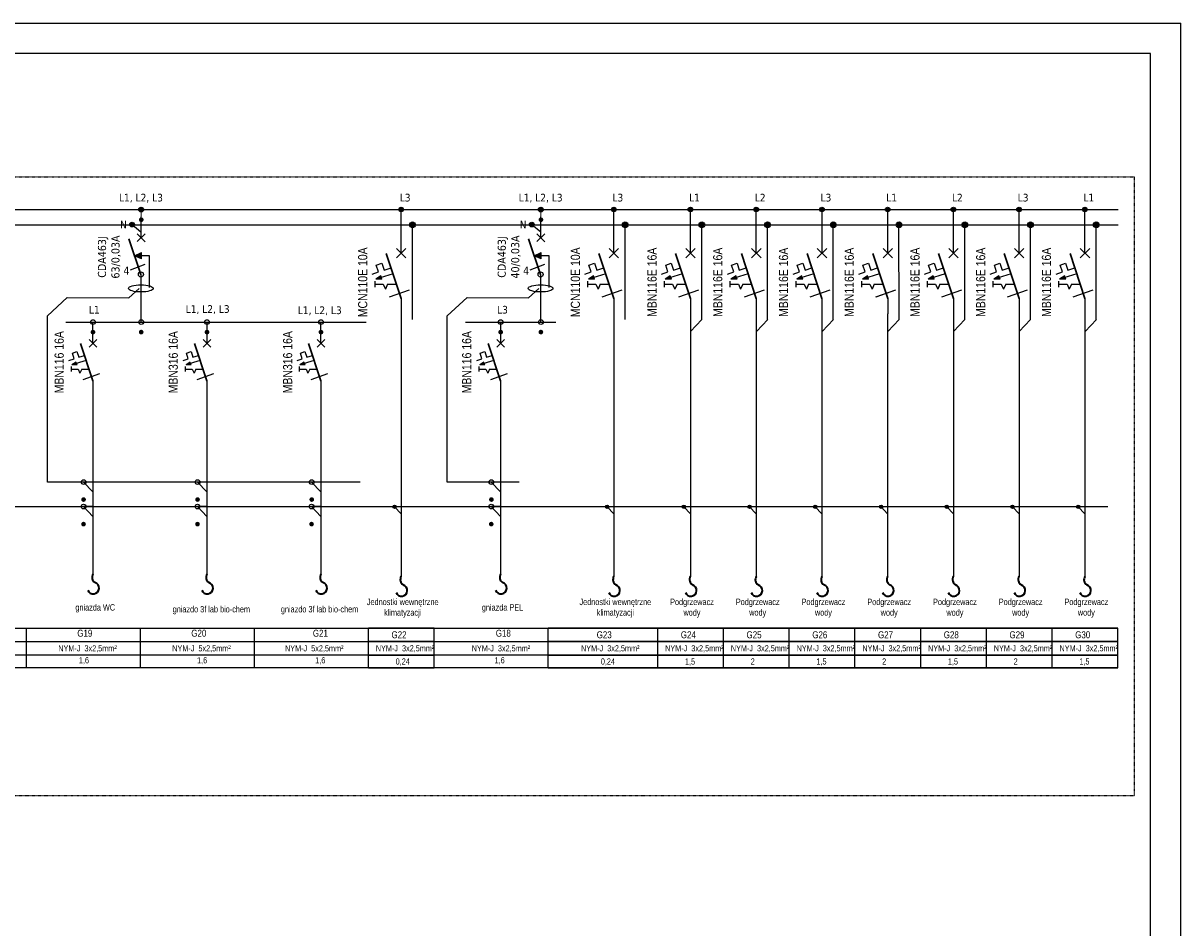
# Model space of a CAD drawing. Header units: millimetres. Extents: x 304 to 148940, y -18 to 215742.
# Tile 8 of 33: x 100964 to 119968, y 53743 to 68593. Entities that reach past the tile are written whole.
import ezdxf

# ---------------------------------------------------------------- set-up
doc = ezdxf.new("R2010")
doc.units = ezdxf.units.MM
doc.linetypes.add('1', pattern=[8, 4, -4])
doc.layers.add('CP_LINENORM', color=251, linetype='Continuous', lineweight=25)
doc.layers.add('\xa0♦EL - Gniazda', color=255, linetype='Continuous', lineweight=35)
doc.layers.add('LINIE-ELEKTR.', color=1, linetype='Continuous')
doc.styles.add('Proxy_27B6', font='ARIALN.TTF', dxfattribs={"height": 3})
doc.styles.get("Standard").update_dxf_attribs({"font": 'ARIALN.TTF'})
doc.styles.add('Style-Tahoma', font='ARIALN.TTF')

# ---------------------------------------------------------------- blocks, each defined once
blk = doc.blocks.new('WYŁĄCZNIK INSTALACYJNY 1F')
blk.add_hatch(color=256).paths.add_polyline_path([(-26.5, -62.8), (-33.1, -67.3), (-25.1, -67.3), (-25.8, -65)])
for points in [[(0, -33.3), (0, 0)], [(6.2, -39.6), (-6.2, -27.1)], [(6.2, -27.1), (-6.2, -39.6)], [(-37.8, -60.6), (-29.5, -57.8), (-32.5, -48.9), (-25.2, -46.5), (-22.2, -55.4), (-13.2, -52.4)], [(-10.7, -60.3), (-33.2, -67.4)], [(-34.4, -69.8), (-34.4, -77.9)], [(-34.4, -73.9), (-23.4, -73.9)], [(-26.5, -62.8), (-33.1, -67.3)], [(-25.1, -67.3), (-33.1, -67.3)], [(-25.8, -65), (-26.5, -62.8)], [(-25.1, -67.3), (-25.8, -65)], [(-23.4, -73.9), (-20.5, -80.3)], [(-17.7, -73.9), (-20.5, -80.3)], [(-17.7, -73.9), (-6.3, -73.9)], [(-15.4, -90.2), (10.7, -81)], [(-15.3, -90.2), (10.7, -81)], [(-0.1, -92.6), (-0.1, -112.7)]]:
    blk.add_lwpolyline(points)
at = {"lineweight": 30}
blk.add_lwpolyline([(-0.1, -92.6), (-19.5, -33.7)], dxfattribs=at)
blk = doc.blocks.new('W1')
at = {"layer": '\xa0♦EL - Gniazda', "color": 7, "linetype": 'Continuous'}
for centre, radius, start, end in [((-4, 167), 69.9, 20.7942, 253.5889), ((-62, 38), 72.5, 328.4055, 58.4679)]:
    blk.add_arc(centre, radius, start, end, dxfattribs=at)
blk = doc.blocks.new('WYŁĄCZNIK RÓŻNICOWOPRĄDOWY')
blk.add_hatch(color=256).paths.add_polyline_path([(-10.2, 94.4), (1, 99.4), (1, 89.6)])
for points in [[(0, 122.6), (0, 156)], [(6.4, 129.2), (-6.1, 116.7)], [(6.4, 116.7), (-6.1, 129.2)], [(-10.2, 94.4), (1, 99.4)], [(13.7, 44.3), (13.7, 94.4), (-10.2, 94.4)], [(1, 94.4), (-10.2, 94.4)], [(1, 89.6), (-10.2, 94.4)], [(2.8, 94.4), (-8.5, 94.4)], [(1, 89.6), (1, 99.4)], [(-16.5, 72.3), (6.5, 81)], [(0, 64.8), (0, 0)]]:
    blk.add_lwpolyline(points)
at = {"lineweight": 30}
blk.add_lwpolyline([(0, 64.8), (-19.4, 120.9)], dxfattribs=at)
blk.add_circle((0, 64.8), 4.08)
blk.add_ellipse((0, 42.7), major_axis=(-19.6, 0), ratio=0.287389)

msp = doc.modelspace()

# ---------------------------------------------------------------- hatches: boundary and pattern name
h = msp.add_hatch(color=256)
edge = h.paths.add_edge_path()
edge.add_arc((102899, 65533), 38.3, 359.8831, 719.8831)
at = {"extrusion": (0, 0.002649, 0.999996)}
h = msp.add_hatch(color=256, dxfattribs=at)
edge = h.paths.add_edge_path()
edge.add_arc((102902, 65366), 38.3, 0, 360)
h = msp.add_hatch(color=256, dxfattribs=at)
edge = h.paths.add_edge_path()
edge.add_arc((102903, 65366), 38.3, 0, 360)
h = msp.add_hatch(color=256, dxfattribs=at)
edge = h.paths.add_edge_path()
edge.add_arc((102903, 65366), 38.3, 0, 360)
h = msp.add_hatch(color=256)
edge = h.paths.add_edge_path()
edge.add_arc((107169, 65534), 38.3, 0, 360)
h = msp.add_hatch(color=256)
edge = h.paths.add_edge_path()
edge.add_arc((109461, 65533), 38.3, 359.8831, 719.8831)
h = msp.add_hatch(color=256, dxfattribs=at)
edge = h.paths.add_edge_path()
edge.add_arc((109464, 65366), 38.3, 0, 360)
h = msp.add_hatch(color=256, dxfattribs=at)
edge = h.paths.add_edge_path()
edge.add_arc((109464, 65366), 38.3, 0, 360)
h = msp.add_hatch(color=256, dxfattribs=at)
edge = h.paths.add_edge_path()
edge.add_arc((109464, 65366), 38.3, 0, 360)
h = msp.add_hatch(color=256)
edge = h.paths.add_edge_path()
edge.add_arc((110660, 65534), 38.3, 0, 360)
h = msp.add_hatch(color=256)
edge = h.paths.add_edge_path()
edge.add_arc((111918, 65534), 38.3, 0, 360)
h = msp.add_hatch(color=256)
edge = h.paths.add_edge_path()
edge.add_arc((112997, 65534), 38.3, 0, 360)
h = msp.add_hatch(color=256)
edge = h.paths.add_edge_path()
edge.add_arc((114076, 65534), 38.3, 0, 360)
h = msp.add_hatch(color=256)
edge = h.paths.add_edge_path()
edge.add_arc((115155, 65534), 38.3, 0, 360)
h = msp.add_hatch(color=256)
edge = h.paths.add_edge_path()
edge.add_arc((116234, 65534), 38.3, 0, 360)
h = msp.add_hatch(color=256)
edge = h.paths.add_edge_path()
edge.add_arc((117313, 65534), 38.3, 0, 360)
h = msp.add_hatch(color=256)
edge = h.paths.add_edge_path()
edge.add_arc((118392, 65534), 38.3, 0, 360)
h = msp.add_hatch(color=5)
edge = h.paths.add_edge_path()
edge.add_arc((102751, 65287), 38.3, 359.8831, 719.8831)
h = msp.add_hatch(color=5)
edge = h.paths.add_edge_path()
edge.add_arc((107356, 65283), 46.2, 0, 360)
h = msp.add_hatch(color=5)
edge = h.paths.add_edge_path()
edge.add_arc((109313, 65287), 38.3, 359.8831, 719.8831)
h = msp.add_hatch(color=5)
edge = h.paths.add_edge_path()
edge.add_arc((110847, 65283), 46.2, 0, 360)
h = msp.add_hatch(color=5)
edge = h.paths.add_edge_path()
edge.add_arc((112105, 65283), 46.2, 0, 360)
h = msp.add_hatch(color=5)
edge = h.paths.add_edge_path()
edge.add_arc((113184, 65283), 46.2, 0, 360)
h = msp.add_hatch(color=5)
edge = h.paths.add_edge_path()
edge.add_arc((114263, 65283), 46.2, 0, 360)
h = msp.add_hatch(color=5)
edge = h.paths.add_edge_path()
edge.add_arc((115342, 65283), 46.2, 0, 360)
h = msp.add_hatch(color=5)
edge = h.paths.add_edge_path()
edge.add_arc((116421, 65283), 46.2, 0, 360)
h = msp.add_hatch(color=5)
edge = h.paths.add_edge_path()
edge.add_arc((117500, 65283), 46.2, 0, 360)
h = msp.add_hatch(color=5)
edge = h.paths.add_edge_path()
edge.add_arc((118579, 65283), 46.2, 0, 360)
h = msp.add_hatch(color=256, dxfattribs=at)
edge = h.paths.add_edge_path()
edge.add_arc((102110, 63521), 38.3, 0, 360)
h = msp.add_hatch(color=256, dxfattribs=at)
edge = h.paths.add_edge_path()
edge.add_arc((102110, 63521), 38.3, 0, 360)
h = msp.add_hatch(color=256, dxfattribs=at)
edge = h.paths.add_edge_path()
edge.add_arc((102110, 63521), 38.3, 0, 360)
h = msp.add_hatch(color=256, dxfattribs=at)
edge = h.paths.add_edge_path()
edge.add_arc((102901, 63522), 38.3, 0, 360)
h = msp.add_hatch(color=256, dxfattribs=at)
edge = h.paths.add_edge_path()
edge.add_arc((102902, 63522), 38.3, 0, 360)
h = msp.add_hatch(color=256, dxfattribs=at)
edge = h.paths.add_edge_path()
edge.add_arc((103981, 63521), 38.3, 0, 360)
h = msp.add_hatch(color=256, dxfattribs=at)
edge = h.paths.add_edge_path()
edge.add_arc((103981, 63521), 38.3, 0, 360)
h = msp.add_hatch(color=256, dxfattribs=at)
edge = h.paths.add_edge_path()
edge.add_arc((103982, 63521), 38.3, 0, 360)
h = msp.add_hatch(color=256, dxfattribs=at)
edge = h.paths.add_edge_path()
edge.add_arc((105852, 63521), 38.3, 0, 360)
h = msp.add_hatch(color=256, dxfattribs=at)
edge = h.paths.add_edge_path()
edge.add_arc((105853, 63521), 38.3, 0, 360)
h = msp.add_hatch(color=256, dxfattribs=at)
edge = h.paths.add_edge_path()
edge.add_arc((105852, 63521), 38.3, 0, 360)
h = msp.add_hatch(color=256, dxfattribs=at)
edge = h.paths.add_edge_path()
edge.add_arc((108802, 63521), 38.3, 0, 360)
h = msp.add_hatch(color=256, dxfattribs=at)
edge = h.paths.add_edge_path()
edge.add_arc((108802, 63521), 38.3, 0, 360)
h = msp.add_hatch(color=256, dxfattribs=at)
edge = h.paths.add_edge_path()
edge.add_arc((108803, 63521), 38.3, 0, 360)
h = msp.add_hatch(color=256, dxfattribs=at)
edge = h.paths.add_edge_path()
edge.add_arc((109462, 63522), 38.3, 0, 360)
h = msp.add_hatch(color=256, dxfattribs=at)
edge = h.paths.add_edge_path()
edge.add_arc((109463, 63522), 38.3, 0, 360)
h = msp.add_hatch(color=5, dxfattribs=at)
edge = h.paths.add_edge_path()
edge.add_arc((101956, 60773), 38.3, 0, 360)
h = msp.add_hatch(color=5, dxfattribs=at)
edge = h.paths.add_edge_path()
edge.add_arc((101956, 60773), 38.3, 0, 360)
h = msp.add_hatch(color=5, dxfattribs=at)
edge = h.paths.add_edge_path()
edge.add_arc((103827, 60773), 38.3, 0, 360)
h = msp.add_hatch(color=5, dxfattribs=at)
edge = h.paths.add_edge_path()
edge.add_arc((103827, 60773), 38.3, 0, 360)
h = msp.add_hatch(color=5, dxfattribs=at)
edge = h.paths.add_edge_path()
edge.add_arc((105701, 60773), 38.3, 0, 360)
h = msp.add_hatch(color=5, dxfattribs=at)
edge = h.paths.add_edge_path()
edge.add_arc((105701, 60773), 38.3, 0, 360)
h = msp.add_hatch(color=5, dxfattribs=at)
edge = h.paths.add_edge_path()
edge.add_arc((108650, 60773), 38.3, 0, 360)
h = msp.add_hatch(color=5, dxfattribs=at)
edge = h.paths.add_edge_path()
edge.add_arc((108650, 60773), 38.3, 0, 360)
h = msp.add_hatch(color=3, dxfattribs=at)
edge = h.paths.add_edge_path()
edge.add_arc((101955, 60370), 38.3, 0, 360)
h = msp.add_hatch(color=3, dxfattribs=at)
edge = h.paths.add_edge_path()
edge.add_arc((101955, 60370), 38.3, 0, 360)
h = msp.add_hatch(color=3, dxfattribs=at)
edge = h.paths.add_edge_path()
edge.add_arc((103826, 60370), 38.3, 0, 360)
h = msp.add_hatch(color=3, dxfattribs=at)
edge = h.paths.add_edge_path()
edge.add_arc((103826, 60370), 38.3, 0, 360)
h = msp.add_hatch(color=3, dxfattribs=at)
edge = h.paths.add_edge_path()
edge.add_arc((105698, 60370), 38.3, 0, 360)
h = msp.add_hatch(color=3, dxfattribs=at)
edge = h.paths.add_edge_path()
edge.add_arc((105698, 60370), 38.3, 0, 360)
h = msp.add_hatch(color=3)
edge = h.paths.add_edge_path()
edge.add_arc((107060, 60655), 27.4, 0, 360)
h = msp.add_hatch(color=3)
edge = h.paths.add_edge_path()
edge.add_arc((107060, 60655), 27.4, 0, 360)
h = msp.add_hatch(color=3, dxfattribs=at)
edge = h.paths.add_edge_path()
edge.add_arc((108648, 60370), 38.3, 0, 360)
h = msp.add_hatch(color=3, dxfattribs=at)
edge = h.paths.add_edge_path()
edge.add_arc((108648, 60370), 38.3, 0, 360)
h = msp.add_hatch(color=3)
edge = h.paths.add_edge_path()
edge.add_arc((110550, 60655), 27.4, 0, 360)
h = msp.add_hatch(color=3)
edge = h.paths.add_edge_path()
edge.add_arc((110550, 60655), 27.4, 0, 360)
h = msp.add_hatch(color=3)
edge = h.paths.add_edge_path()
edge.add_arc((111809, 60655), 27.4, 0, 360)
h = msp.add_hatch(color=3)
edge = h.paths.add_edge_path()
edge.add_arc((111809, 60655), 27.4, 0, 360)
h = msp.add_hatch(color=3)
edge = h.paths.add_edge_path()
edge.add_arc((112888, 60655), 27.4, 0, 360)
h = msp.add_hatch(color=3)
edge = h.paths.add_edge_path()
edge.add_arc((112888, 60655), 27.4, 0, 360)
h = msp.add_hatch(color=3)
edge = h.paths.add_edge_path()
edge.add_arc((113967, 60655), 27.4, 0, 360)
h = msp.add_hatch(color=3)
edge = h.paths.add_edge_path()
edge.add_arc((113967, 60655), 27.4, 0, 360)
h = msp.add_hatch(color=3)
edge = h.paths.add_edge_path()
edge.add_arc((115046, 60655), 27.4, 0, 360)
h = msp.add_hatch(color=3)
edge = h.paths.add_edge_path()
edge.add_arc((115046, 60655), 27.4, 0, 360)
h = msp.add_hatch(color=3)
edge = h.paths.add_edge_path()
edge.add_arc((116125, 60655), 27.4, 0, 360)
h = msp.add_hatch(color=3)
edge = h.paths.add_edge_path()
edge.add_arc((116125, 60655), 27.4, 0, 360)
h = msp.add_hatch(color=3)
edge = h.paths.add_edge_path()
edge.add_arc((117204, 60655), 27.4, 0, 360)
h = msp.add_hatch(color=3)
edge = h.paths.add_edge_path()
edge.add_arc((117204, 60655), 27.4, 0, 360)
h = msp.add_hatch(color=3)
edge = h.paths.add_edge_path()
edge.add_arc((118283, 60655), 27.4, 0, 360)
h = msp.add_hatch(color=3)
edge = h.paths.add_edge_path()
edge.add_arc((118283, 60655), 27.4, 0, 360)

# ---------------------------------------------------------------- linework, layer by layer
for p, q in [((62527, 65534, 108468), (118940, 65534, 108468)), ((107170, 65236, 108468), (107170, 65535, 108468)), ((110661, 65236, 108468), (110661, 65535, 108468)), ((111920, 65236, 108468), (111920, 65535, 108468)), ((112999, 65236, 108468), (112999, 65535, 108468)), ((114078, 65236, 108468), (114078, 65535, 108468)), ((115157, 65236, 108468), (115157, 65535, 108468)), ((116236, 65236, 108468), (116236, 65535, 108468)), ((117315, 65236, 108468), (117315, 65535, 108468)), ((118394, 65236, 108468), (118394, 65535, 108468)), ((101018, 58013, 108419), (101018, 58661, 108419)), ((102889, 58013, 108419), (102889, 58661, 108419)), ((102889, 58013, 108419), (102889, 58661, 108419)), ((104760, 58013, 108419), (104760, 58661, 108419)), ((106631, 58013, 108419), (106631, 58661, 108419)), ((107710, 58013, 108419), (107710, 58661, 108419)), ((109582, 58013, 108419), (109582, 58661, 108419)), ((111381, 58013, 108419), (111381, 58661, 108419)), ((111381, 58013, 108419), (111381, 58661, 108419)), ((111381, 58013, 108419), (111381, 58661, 108419)), ((111381, 58013, 108419), (111381, 58661, 108419)), ((112460, 58013, 108419), (112460, 58661, 108419)), ((112460, 58013, 108419), (112460, 58661, 108419)), ((112460, 58013, 108419), (112460, 58661, 108419)), ((112460, 58013, 108419), (112460, 58661, 108419)), ((113539, 58013, 108419), (113539, 58661, 108419)), ((113539, 58013, 108419), (113539, 58661, 108419)), ((113539, 58013, 108419), (113539, 58661, 108419)), ((113539, 58013, 108419), (113539, 58661, 108419)), ((114618, 58013, 108419), (114618, 58661, 108419)), ((114618, 58013, 108419), (114618, 58661, 108419)), ((114618, 58013, 108419), (114618, 58661, 108419)), ((114618, 58013, 108419), (114618, 58661, 108419)), ((115697, 58013, 108419), (115697, 58661, 108419)), ((115697, 58013, 108419), (115697, 58661, 108419)), ((115697, 58013, 108419), (115697, 58661, 108419)), ((115697, 58013, 108419), (115697, 58661, 108419)), ((116776, 58013, 108419), (116776, 58661, 108419)), ((116776, 58013, 108419), (116776, 58661, 108419)), ((116776, 58013, 108419), (116776, 58661, 108419)), ((116776, 58013, 108419), (116776, 58661, 108419)), ((117855, 58013, 108419), (117855, 58661, 108419)), ((117855, 58013, 108419), (117855, 58661, 108419)), ((117855, 58013, 108419), (117855, 58661, 108419)), ((117855, 58013, 108419), (117855, 58661, 108419)), ((118934, 58013, 108419), (118934, 58661, 108419))]:
    msp.add_line(p, q)
at = {"color": 5}
for p, q in [((62531, 65284, 108472), (118940, 65284, 108472)), ((102751, 65287, 62150), (102898, 65166, 62149)), ((107355, 63726, 108697), (107355, 65285, 108263)), ((109313, 65287, 62150), (109460, 65166, 62149)), ((110846, 63726, 108697), (110846, 65285, 108263)), ((112104, 63726, 108697), (112104, 65285, 108263)), ((113183, 63726, 108697), (113183, 65285, 108263)), ((114263, 63726, 108697), (114262, 65285, 108263)), ((115342, 63726, 108697), (115341, 65285, 108263)), ((116421, 63726, 108697), (116420, 65285, 108263)), ((117500, 63726, 108697), (117499, 65285, 108263)), ((118579, 63726, 108697), (118578, 65285, 108263)), ((111921, 63533, 108465), (112107, 63726, 108697)), ((113000, 63533, 108465), (113186, 63726, 108697)), ((114079, 63533, 108465), (114265, 63726, 108697)), ((115158, 63533, 108465), (115344, 63726, 108697)), ((116237, 63533, 108465), (116423, 63726, 108697)), ((117316, 63533, 108465), (117502, 63726, 108697)), ((118395, 63533, 108465), (118581, 63726, 108697))]:
    msp.add_line(p, q, dxfattribs=at)
at = {"color": 5, "extrusion": (0, 0.002649, 0.999996)}
for p, q in [((101363, 61060, 62162), (101363, 63786, 62155)), ((107924, 61060, 62162), (107924, 63786, 62155)), ((106494, 61060, 108341), (101363, 61060, 108341)), ((109106, 61060, 108341), (107924, 61060, 108341))]:
    msp.add_line(p, q, dxfattribs=at)
at = {"extrusion": (0, 0.002649, 0.999996)}
for p, q in [((101662, 63686, 62156), (106594, 63686, 62156)), ((108223, 63686, 62156), (109706, 63686, 62156))]:
    msp.add_line(p, q, dxfattribs=at)
at = {"color": 1, "extrusion": (0, 0.002649, 0.999996)}
for p, q in [((102109, 62511, 62156), (102109, 59548, 62165)), ((103980, 62511, 62156), (103980, 59548, 62165)), ((105852, 62511, 62156), (105852, 59548, 62165)), ((108802, 62511, 62156), (108802, 59548, 62165))]:
    msp.add_line(p, q, dxfattribs=at)
at = {"color": 3}
msp.add_line((63027, 60657, 108341), (118770, 60657, 108341), dxfattribs=at)
at = {"lineweight": 30}
for p, q in [((107710, 58661, 108419), (106631, 58661, 108419)), ((111381, 58661, 108419), (109582, 58661, 108419)), ((112460, 58661, 108419), (111381, 58661, 108419)), ((113539, 58661, 108419), (112460, 58661, 108419)), ((114618, 58661, 108419), (113539, 58661, 108419)), ((115697, 58661, 108419), (114618, 58661, 108419)), ((116776, 58661, 108419), (115697, 58661, 108419)), ((117855, 58661, 108419), (116776, 58661, 108419)), ((118934, 58661, 108419), (117855, 58661, 108419)), ((106631, 58443, 108428), (107710, 58443, 108436)), ((109581, 58443, 108428), (111381, 58443, 108436)), ((111380, 58443, 108428), (112460, 58443, 108436)), ((112459, 58443, 108428), (113539, 58443, 108436)), ((113538, 58443, 108428), (114618, 58443, 108436)), ((114617, 58443, 108428), (115697, 58443, 108436)), ((115696, 58443, 108428), (116776, 58443, 108436)), ((116775, 58443, 108428), (117855, 58443, 108436)), ((117854, 58443, 108428), (118934, 58443, 108436)), ((106631, 58221, 108428), (107710, 58221, 108437)), ((109581, 58221, 108428), (111381, 58221, 108435)), ((111380, 58221, 108428), (112460, 58221, 108437)), ((112459, 58221, 108428), (113539, 58221, 108437)), ((113538, 58221, 108428), (114618, 58221, 108437)), ((114617, 58221, 108428), (115697, 58221, 108437)), ((115696, 58221, 108428), (116776, 58221, 108437)), ((116775, 58221, 108428), (117855, 58221, 108437)), ((117854, 58221, 108428), (118934, 58221, 108437)), ((106631, 58013, 108419), (107710, 58013, 108419)), ((109582, 58013, 108419), (111381, 58013, 108419)), ((111381, 58013, 108419), (112460, 58013, 108419)), ((112460, 58013, 108419), (113539, 58013, 108419)), ((113539, 58013, 108419), (114618, 58013, 108419)), ((114618, 58013, 108419), (115697, 58013, 108419)), ((115697, 58013, 108419), (116776, 58013, 108419)), ((116776, 58013, 108419), (117855, 58013, 108419)), ((117855, 58013, 108419), (118934, 58013, 108419))]:
    msp.add_line(p, q, dxfattribs=at)
at = {"linetype": '1', "elevation": 64042}
msp.add_lwpolyline([(60501, 66070), (119201, 66070), (119201, 55910), (60501, 55910)], close=True, dxfattribs=at)
at = {"color": 1, "linetype": 'Continuous', "lineweight": 13, "elevation": 62149, "flags": 128}
for points in [[(102899, 65289), (102899, 65534)], [(109460, 65289), (109461, 65534)]]:
    msp.add_lwpolyline(points, dxfattribs=at)
at = {"color": 5}
for points, elevation in [([(101689, 64089), (102696, 64086), (102867, 64239)], 62149), ([(108251, 64089), (109258, 64086), (109429, 64239)], 62149), ([(101363, 63786), (101689, 64089)], 62143), ([(107924, 63786), (108251, 64089)], 62143)]:
    msp.add_lwpolyline(points, dxfattribs=dict(at, elevation=elevation))
at = {"color": 1, "elevation": 62157}
for points in [[(102899, 63691), (102899, 63815)], [(109461, 63691), (109461, 63815)]]:
    msp.add_lwpolyline(points, dxfattribs=at)
at = {"color": 5, "extrusion": (0, 0.002649, 0.999996)}
for points, elevation in [([(102108, 60773), (101955, 60773), (102108, 60611)], 108496), ([(102108, 60773), (101955, 60773), (102108, 60611)], 108491), ([(103980, 60773), (103826, 60773), (103980, 60611)], 108496), ([(103980, 60773), (103826, 60773), (103980, 60611)], 108491), ([(105852, 60773), (105698, 60773), (105852, 60611)], 108496), ([(105852, 60773), (105698, 60773), (105852, 60611)], 108491), ([(108802, 60773), (108649, 60773), (108802, 60611)], 108496), ([(108802, 60773), (108649, 60773), (108802, 60611)], 108491)]:
    msp.add_lwpolyline(points, dxfattribs=dict(at, elevation=elevation))
at = {"color": 3, "extrusion": (0, 0.002649, 0.999996)}
for points, elevation in [([(102108, 60370), (101955, 60370), (102108, 60208)], 108572), ([(102108, 60370), (101955, 60370), (102108, 60208)], 108567), ([(103979, 60370), (103826, 60370), (103979, 60208)], 108572), ([(103979, 60370), (103826, 60370), (103979, 60208)], 108567), ([(105851, 60370), (105698, 60370), (105851, 60208)], 108572), ([(105851, 60370), (105698, 60370), (105851, 60208)], 108567), ([(108801, 60370), (108648, 60370), (108801, 60208)], 108572), ([(108801, 60370), (108648, 60370), (108801, 60208)], 108567)]:
    msp.add_lwpolyline(points, dxfattribs=dict(at, elevation=elevation))
at = {"color": 3, "lineweight": 15, "elevation": 108413}
for points in [[(107169, 60655), (107060, 60655), (107169, 60540)], [(110660, 60655), (110550, 60655), (110660, 60540)], [(111918, 60655), (111809, 60655), (111918, 60540)], [(112997, 60655), (112888, 60655), (112997, 60540)], [(114076, 60655), (113967, 60655), (114076, 60540)], [(115155, 60655), (115046, 60655), (115155, 60540)], [(116234, 60655), (116125, 60655), (116234, 60540)], [(117313, 60655), (117204, 60655), (117313, 60540)], [(118392, 60655), (118283, 60655), (118392, 60540)]]:
    msp.add_lwpolyline(points, dxfattribs=at)
at = {"extrusion": (0, 0.002649, 0.999996)}
for points, elevation in [([(99146, 58374), (101018, 58374)], 108574), ([(101018, 58374), (102889, 58374)], 108574), ([(102889, 58374), (104760, 58374)], 108574), ([(104760, 58374), (106631, 58374)], 108574), ([(107710, 58374), (109582, 58374)], 108574), ([(99146, 58156), (101018, 58156)], 108572), ([(99146, 58156), (101018, 58156)], 108572), ([(101018, 58156), (102889, 58156)], 108572), ([(101018, 58156), (102889, 58156)], 108572), ([(102889, 58156), (104760, 58156)], 108572), ([(102889, 58156), (104760, 58156)], 108572), ([(104760, 58156), (106631, 58156)], 108572), ([(104760, 58156), (106631, 58156)], 108572), ([(107710, 58156), (109582, 58156)], 108572), ([(107710, 58156), (109582, 58156)], 108572), ([(99146, 57934), (101018, 57934)], 108572), ([(101018, 57934), (102889, 57934)], 108572), ([(102889, 57934), (104760, 57934)], 108572), ([(104760, 57934), (106631, 57934)], 108572), ([(107710, 57934), (109582, 57934)], 108572), ([(99146, 57726), (101018, 57726)], 108572), ([(101018, 57726), (102889, 57726)], 108572), ([(102889, 57726), (104760, 57726)], 108572), ([(104760, 57726), (106631, 57726)], 108572), ([(107710, 57726), (109582, 57726)], 108572)]:
    msp.add_lwpolyline(points, dxfattribs=dict(at, elevation=elevation))
for centre in [(102899, 65533, 62149), (102899, 65533, 62149), (107169, 65534, 108464), (107169, 65534, 108464), (109461, 65533, 62149), (109461, 65533, 62149), (110660, 65534, 108464), (110660, 65534, 108464), (111918, 65534, 108464), (111918, 65534, 108464), (112997, 65534, 108464), (112997, 65534, 108464), (114076, 65534, 108464), (114076, 65534, 108464), (115155, 65534, 108464), (115155, 65534, 108464), (116234, 65534, 108464), (116234, 65534, 108464), (117313, 65534, 108464), (117313, 65534, 108464), (118392, 65534, 108464), (118392, 65534, 108464)]:
    msp.add_circle(centre, 38.3)
for centre in [(102902, 65366, 62334), (102903, 65366, 62334), (102903, 65366, 62334), (109464, 65366, 62334), (109464, 65366, 62334), (109464, 65366, 62334), (102110, 63521, 62318), (102110, 63521, 62321), (102110, 63521, 62321), (102901, 63522, 62330), (102902, 63522, 62330), (103981, 63521, 62318), (103981, 63521, 62321), (103982, 63521, 62321), (105852, 63521, 62318), (105853, 63521, 62321), (105852, 63521, 62321), (108802, 63521, 62318), (108802, 63521, 62321), (108803, 63521, 62321), (109462, 63522, 62330), (109463, 63522, 62330)]:
    msp.add_circle(centre, 38.3, dxfattribs=at)
at = {"color": 5}
for centre, radius in [((102751, 65287, 62150), 38.3), ((102751, 65287, 62154), 38.3), ((107356, 65283, 108468), 46.2), ((109313, 65287, 62150), 38.3), ((109313, 65287, 62154), 38.3), ((110847, 65283, 108468), 46.2), ((112105, 65283, 108468), 46.2), ((113184, 65283, 108468), 46.2), ((114263, 65283, 108468), 46.2), ((115342, 65283, 108468), 46.2), ((116421, 65283, 108468), 46.2), ((117500, 65283, 108468), 46.2), ((118579, 65283, 108468), 46.2)]:
    msp.add_circle(centre, radius, dxfattribs=at)
at = {"color": 5, "extrusion": (0, 0.002649, 0.999996)}
for centre in [(101956, 60773, 108505), (101956, 60773, 108501), (103827, 60773, 108505), (103827, 60773, 108501), (105701, 60773, 108505), (105701, 60773, 108501), (108650, 60773, 108505), (108650, 60773, 108501)]:
    msp.add_circle(centre, 38.3, dxfattribs=at)
at = {"color": 3, "extrusion": (0, 0.002649, 0.999996)}
for centre in [(101955, 60370, 108572), (101955, 60370, 108567), (103826, 60370, 108572), (103826, 60370, 108567), (105698, 60370, 108572), (105698, 60370, 108567), (108648, 60370, 108572), (108648, 60370, 108567)]:
    msp.add_circle(centre, 38.3, dxfattribs=at)
at = {"color": 3}
for centre in [(107060, 60655, 108410), (107060, 60655, 108413), (110550, 60655, 108410), (110550, 60655, 108413), (111809, 60655, 108410), (111809, 60655, 108413), (112888, 60655, 108410), (112888, 60655, 108413), (113967, 60655, 108410), (113967, 60655, 108413), (115046, 60655, 108410), (115046, 60655, 108413), (116125, 60655, 108410), (116125, 60655, 108413), (117204, 60655, 108410), (117204, 60655, 108413), (118283, 60655, 108410), (118283, 60655, 108413)]:
    msp.add_circle(centre, 27.4, dxfattribs=at)
at = {"layer": 'CP_LINENORM', "linetype": 'Continuous'}
for p in [(57120, 68593, 108468), (119968, 38893, 108468)]:
    msp.add_line(p, (119968, 68593, 108468), dxfattribs=at)
at = {"layer": 'CP_LINENORM'}
for p, q in [((119468, 68093, 108468), (58620, 68093, 108468)), ((119468, 39393, 108468), (119468, 68093, 108468))]:
    msp.add_line(p, q, dxfattribs=at)
at = {"layer": 'LINIE-ELEKTR.'}
for p, q in [((107169, 63819, 108468), (107169, 59510, 108416)), ((110660, 63819, 108468), (110660, 59510, 108416)), ((111918, 63819, 108468), (111918, 59510, 108416)), ((112997, 63819, 108468), (112997, 59510, 108416)), ((114076, 63819, 108468), (114076, 59510, 108416)), ((115155, 63819, 108468), (115155, 59510, 108416)), ((116234, 63819, 108468), (116234, 59510, 108416)), ((117313, 63819, 108468), (117313, 59510, 108416)), ((118392, 63819, 108468), (118392, 59510, 108416))]:
    msp.add_line(p, q, dxfattribs=at)

# ---------------------------------------------------------------- block references
at = {"xscale": 10.36626876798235, "yscale": 10.36626876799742, "zscale": 10.36626876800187, "rotation": 359.8830837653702}
for p in [(102896, 63796, 62149), (109457, 63796, 62149)]:
    msp.add_blockref('WYŁĄCZNIK RÓŻNICOWOPRĄDOWY', p, dxfattribs=at)
at = {"xscale": 12.57396522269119, "yscale": 12.57396522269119, "zscale": 12.57396522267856}
for p in [(107170, 65236, 108468), (110661, 65236, 108468), (111920, 65236, 108468), (112999, 65236, 108468), (114078, 65236, 108468), (115157, 65236, 108468), (116236, 65236, 108468), (117315, 65236, 108468), (118394, 65236, 108468)]:
    msp.add_blockref('WYŁĄCZNIK INSTALACYJNY 1F', p, dxfattribs=at)
at = {"color": 1, "extrusion": (0, 0.002649, 0.999996), "xscale": 10.41790575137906, "yscale": 10.41790575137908, "zscale": 10.41790575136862}
for p in [(102110, 63520, 62321), (103982, 63520, 62321), (105853, 63520, 62321), (108803, 63520, 62321)]:
    msp.add_blockref('WYŁĄCZNIK INSTALACYJNY 1F', p, dxfattribs=at)
at = {"layer": '\xa0♦EL - Gniazda', "color": 7, "xscale": 1.368138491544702, "yscale": 1.368138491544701, "zscale": 1.368138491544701, "rotation": 180}
for p in [(102109, 59548, 62165), (103980, 59548, 62165), (105852, 59548, 62165), (107169, 59510, 108416), (108802, 59548, 62165), (110660, 59510, 108416), (111918, 59510, 108416), (112997, 59510, 108416), (114076, 59510, 108416), (115155, 59510, 108416), (116234, 59510, 108416), (117313, 59510, 108416), (118392, 59510, 108416)]:
    msp.add_blockref('W1', p, dxfattribs=at)

# ---------------------------------------------------------------- texts
at = {"style": 'Proxy_27B6'}
for s, p in [('G19', (101853, 58522, 62149)), ('G20', (103724, 58522, 62149)), ('G21', (105720, 58522, 62149)), ('G22', (107011, 58496, 108432)), ('G18', (108723, 58522, 62149)), ('G23', (110379, 58496, 108432)), ('G24', (111760, 58496, 108432)), ('G25', (112839, 58496, 108432)), ('G26', (113918, 58496, 108432)), ('G27', (114997, 58496, 108432)), ('G28', (116076, 58496, 108432)), ('G29', (117155, 58496, 108432)), ('G30', (118234, 58496, 108432))]:
    msp.add_text(s, height=113.8, dxfattribs=at).set_placement(p)
at = {"attachment_point": 1}
for s, insert, char_height, width in [('{\\fTahoma|b0|i0|c0|p34;L\\fTahoma|b0|i0|c238|p34;1, L2, L3}', (102537, 65792, 62179), 126, 813.48), ('\\fTahoma|b0|i0|c0|p34;L\\fTahoma|b0|i0|c238|p34;3', (107146, 65792, 62179), 126, 813.48), ('{\\fTahoma|b0|i0|c0|p34;L\\fTahoma|b0|i0|c238|p34;1, L2, L3}', (109098, 65792, 62179), 126, 813.48), ('\\fTahoma|b0|i0|c0|p34;L\\fTahoma|b0|i0|c238|p34;3', (110637, 65792, 62179), 126, 813.48), ('\\fTahoma|b0|i0|c0|p34;L\\fTahoma|b0|i0|c238|p34;1', (111895, 65792, 62179), 126, 813.48), ('\\fTahoma|b0|i0|c0|p34;L\\fTahoma|b0|i0|c238|p34;2', (112974, 65792, 62179), 126, 813.48), ('\\fTahoma|b0|i0|c0|p34;L\\fTahoma|b0|i0|c238|p34;3', (114053, 65792, 62179), 126, 813.48), ('\\fTahoma|b0|i0|c0|p34;L\\fTahoma|b0|i0|c238|p34;1', (115132, 65792, 62179), 126, 813.48), ('\\fTahoma|b0|i0|c0|p34;L\\fTahoma|b0|i0|c238|p34;2', (116211, 65792, 62179), 126, 813.48), ('\\fTahoma|b0|i0|c0|p34;L\\fTahoma|b0|i0|c238|p34;3', (117290, 65792, 62179), 126, 813.48), ('\\fTahoma|b0|i0|c0|p34;L\\fTahoma|b0|i0|c238|p34;1', (118369, 65792, 62179), 126, 813.48), ('{\\fTahoma|b0|i0|c0|p34;N}', (102555, 65348, 62157), 126, 653.51), ('{\\fTahoma|b0|i0|c0|p34;N}', (109116, 65348, 62157), 126, 653.51), ('\\fTahoma|b0|i0|c0|p34;L\\fTahoma|b0|i0|c238|p34;1', (102043, 63952, 62179), 126, 813.48), ('{\\fTahoma|b0|i0|c0|p34;L\\fTahoma|b0|i0|c238|p34;1, L2, L3}', (103632, 63963, 62149), 126, 813.48), ('{\\fTahoma|b0|i0|c0|p34;L\\fTahoma|b0|i0|c238|p34;1, L2, L3}', (105472, 63943, 62149), 126, 813.48), ('\\fTahoma|b0|i0|c238|p34;L3', (108743, 63952, 62179), 126, 813.48), ('NYM-J  3x2,5mm²', (101540, 58381, 62149), 100, 1887.75), ('NYM-J  5x2,5mm²', (103411, 58381, 62149), 100, 1887.75), ('NYM-J  5x2,5mm²', (105262, 58381, 62149), 100, 1887.75), ('NYM-J  3x2,5mm²', (106753, 58382, 108419), 100, 1887.75), ('NYM-J  3x2,5mm²', (108327, 58381, 62149), 100, 1887.75), ('NYM-J  3x2,5mm²', (110121, 58382, 108419), 100, 1887.75), ('NYM-J  3x2,5mm²', (111502, 58382, 108419), 100, 1887.75), ('NYM-J  3x2,5mm²', (112581, 58382, 108419), 100, 1887.75), ('NYM-J  3x2,5mm²', (113660, 58382, 108419), 100, 1887.75), ('NYM-J  3x2,5mm²', (114739, 58382, 108419), 100, 1887.75), ('NYM-J  3x2,5mm²', (115818, 58382, 108419), 100, 1887.75), ('NYM-J  3x2,5mm²', (116897, 58382, 108419), 100, 1887.75), ('NYM-J  3x2,5mm²', (117976, 58382, 108419), 100, 1887.75), ('1,6', (101879, 58185, 62149), 100, 1887.75), ('1,6', (103819, 58185, 62149), 100, 1887.75), ('1,6', (105759, 58185, 62149), 100, 1887.75), ('0,24', (107079, 58165, 108419), 100, 1887.75), ('1,6', (108703, 58185, 62149), 100, 1887.75), ('0,24', (110447, 58165, 108419), 100, 1887.75), ('1,5', (111828, 58165, 108419), 100, 1887.75), ('2', (112907, 58165, 108419), 100, 1887.75), ('1,5', (113986, 58165, 108419), 100, 1887.75), ('2', (115065, 58165, 108419), 100, 1887.75), ('1,5', (116144, 58165, 108419), 100, 1887.75), ('2', (117223, 58165, 108419), 100, 1887.75), ('1,5', (118302, 58165, 108419), 100, 1887.75)]:
    msp.add_mtext(s, dxfattribs=dict(at, insert=insert, char_height=char_height, width=width))
for s, insert, char_height, width, attachment_point, rotation in [('\\fTahoma|b0|i0|c238|p34;CDA463J\\P\\fTahoma|b0|i0|c0|p34;63\\fTahoma|b0|i0|c238|p34;/\\fTahoma|b0|i0|c0|p34;0,03A', (102379, 64754, 62143), 132.56, 928.52, 5, 89.8831), ('\\fTahoma|b0|i0|c238|p34;CDA463J\\P\\fTahoma|b0|i0|c0|p34;40\\fTahoma|b0|i0|c238|p34;/\\fTahoma|b0|i0|c0|p34;0,03A', (108941, 64754, 62143), 132.56, 928.52, 5, 89.8831), ('MCN110E 10A', (106539, 64339, 62179), 150, 1495.28, 5, 90), ('MCN110E 10A', (110030, 64339, 62179), 150, 1495.28, 5, 90), ('MBN116E 16A', (111288, 64339, 62179), 150, 1495.28, 5, 90), ('MBN116E 16A', (112367, 64339, 62179), 150, 1495.28, 5, 90), ('MBN116E 16A', (113446, 64339, 62179), 150, 1495.28, 5, 90), ('MBN116E 16A', (114525, 64339, 62179), 150, 1495.28, 5, 90), ('MBN116E 16A', (115604, 64339, 62179), 150, 1495.28, 5, 90), ('MBN116E 16A', (116683, 64339, 62179), 150, 1495.28, 5, 90), ('MBN116E 16A', (117762, 64339, 62179), 150, 1495.28, 5, 90), ('{\\fTahoma|b0|i0|c238|p34;4}', (102610, 64596, 62148), 132.56, 541.46, 1, 359.8831), ('{\\fTahoma|b0|i0|c238|p34;4}', (109171, 64596, 62148), 132.56, 541.46, 1, 359.8831), ('MBN116 16A', (101556, 63027, 62149), 150, 1495.28, 5, 90), ('MBN316 16A', (103428, 63027, 62149), 150, 1495.28, 5, 90), ('MBN316 16A', (105306, 63027, 62149), 150, 1495.28, 5, 90), ('MBN116 16A', (108246, 63027, 62149), 150, 1495.28, 5, 90)]:
    msp.add_mtext(s, dxfattribs=dict(insert=insert, char_height=char_height, width=width, attachment_point=attachment_point, rotation=rotation))
at = {"width": 1506.93, "attachment_point": 2, "style": 'Style-Tahoma'}
for s, insert, char_height in [('Jednostki wewnętrzne\\Pklimatyzacji ', (107194, 59145, 108395), 104.39), ('Jednostki wewnętrzne\\Pklimatyzacji ', (110685, 59145, 108395), 104.39), ('Podgrzewacz \\Pwody', (111943, 59145, 108395), 104.39), ('Podgrzewacz \\Pwody', (113022, 59145, 108395), 104.39), ('Podgrzewacz \\Pwody', (114101, 59145, 108395), 104.39), ('Podgrzewacz \\Pwody', (115180, 59145, 108395), 104.39), ('Podgrzewacz \\Pwody', (116259, 59145, 108395), 104.39), ('Podgrzewacz \\Pwody', (117338, 59145, 108395), 104.39), ('Podgrzewacz \\Pwody', (118417, 59145, 108395), 104.39), ('gniazda WC', (102147, 59055, 62149), 104.4), ('gniazdo 3f lab bio-chem ', (104053, 59025, 62149), 104.39), ('gniazdo 3f lab bio-chem ', (105830, 59025, 62149), 104.39), ('gniazda PEL', (108833, 59055, 62149), 104.39)]:
    msp.add_mtext(s, dxfattribs=dict(at, insert=insert, char_height=char_height))

doc.saveas('drawing.dxf')
